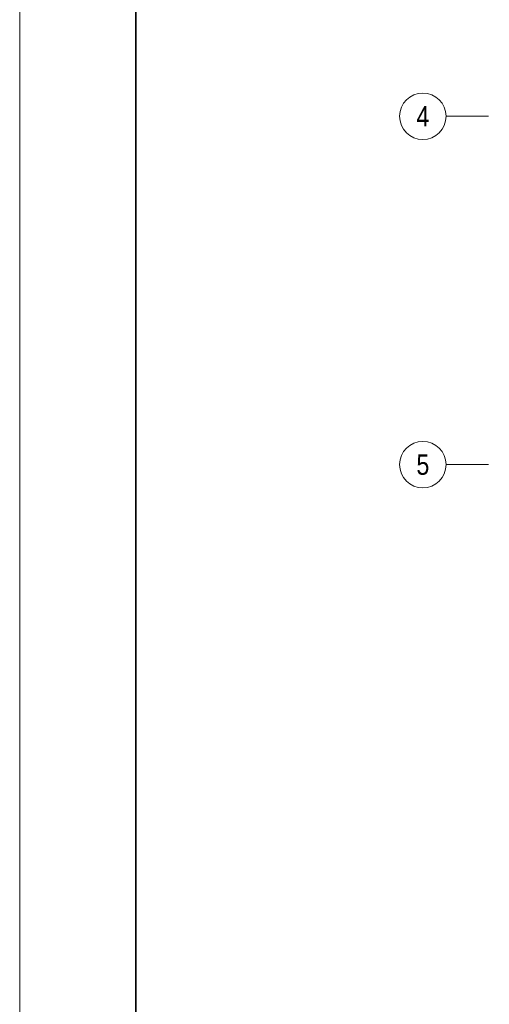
# Model space of a CAD drawing. Extents: x -620 to 300, y 62 to 1112.
# Tile 13 of 95: x -620 to -539, y 456 to 626. Entities that reach past the tile are written whole.
import ezdxf
from ezdxf.enums import TextEntityAlignment as Align
from ezdxf.lldxf.tags import DXFTag

# ---------------------------------------------------------------- set-up
doc = ezdxf.new("R2010")
doc.units = 0
doc.layers.add('iwb_Layout Achsbezeichung', color=7, linetype='Continuous', lineweight=13)
doc.layers.add('iwb_Plankopf Rahmen', color=7, linetype='Continuous', lineweight=35)
doc.styles.get("Standard").update_dxf_attribs({"font": 'ARIALN.TTF'})
tags = doc.linetypes.add('STRICHPUNKT2', pattern=[12.7, 6.35, -3.175, 0, -3.175]).pattern_tags.tags
tags[10:11] = [DXFTag(74, 4), DXFTag(75, 0), DXFTag(340, '0'), DXFTag(46, 0.0), DXFTag(50, 0.0), DXFTag(44, 0.0), DXFTag(45, 0.0)]
tags[8:9] = [DXFTag(74, 4), DXFTag(75, 0), DXFTag(340, '0'), DXFTag(46, 0.0), DXFTag(50, 0.0), DXFTag(44, 0.0), DXFTag(45, 0.0)]
tags[6:7] = [DXFTag(74, 4), DXFTag(75, 0), DXFTag(340, '0'), DXFTag(46, 0.0), DXFTag(50, 0.0), DXFTag(44, 0.0), DXFTag(45, 0.0)]
tags[4:5] = [DXFTag(74, 4), DXFTag(75, 0), DXFTag(340, '0'), DXFTag(46, 0.0), DXFTag(50, 0.0), DXFTag(44, 0.0), DXFTag(45, 0.0)]

msp = doc.modelspace()

# ---------------------------------------------------------------- linework, layer by layer
at = {"layer": 'iwb_Layout Achsbezeichung', "linetype": 'STRICHPUNKT2', "lineweight": 13, "ltscale": 0.39}
for p, q in [((-538.86, 609.45), (-546.19, 609.45)), ((-538.86, 549.45), (-546.19, 549.45))]:
    msp.add_line(p, q, dxfattribs=at)
at = {"layer": 'iwb_Layout Achsbezeichung', "ltscale": 0.39}
for centre in [(-550.19, 609.45), (-550.19, 549.45)]:
    msp.add_circle(centre, 4, dxfattribs=at)
at = {"layer": 'iwb_Plankopf Rahmen', "color": 8, "lineweight": 13, "ltscale": 0.13, "true_color": 0x808080}
msp.add_lwpolyline([(300.35, 62.43), (-619.65, 62.43), (-619.65, 1112.43), (300.35, 1112.43), (300.35, 62.43)], close=True, dxfattribs=at)
at = {"layer": 'iwb_Plankopf Rahmen', "ltscale": 0.35}
msp.add_lwpolyline([(-599.65, 67.43), (-599.65, 1107.43), (295.35, 1107.43), (295.35, 67.43), (-599.65, 67.43)], close=True, dxfattribs=at)

# ---------------------------------------------------------------- texts
at = {"layer": 'iwb_Layout Achsbezeichung', "ltscale": 0.39}
for s, p in [('4', (-550.19, 609.45)), ('5', (-550.19, 549.45))]:
    msp.add_text(s, height=3.5, dxfattribs=at).set_placement(p, align=Align.MIDDLE_CENTER)

doc.saveas('drawing.dxf')
